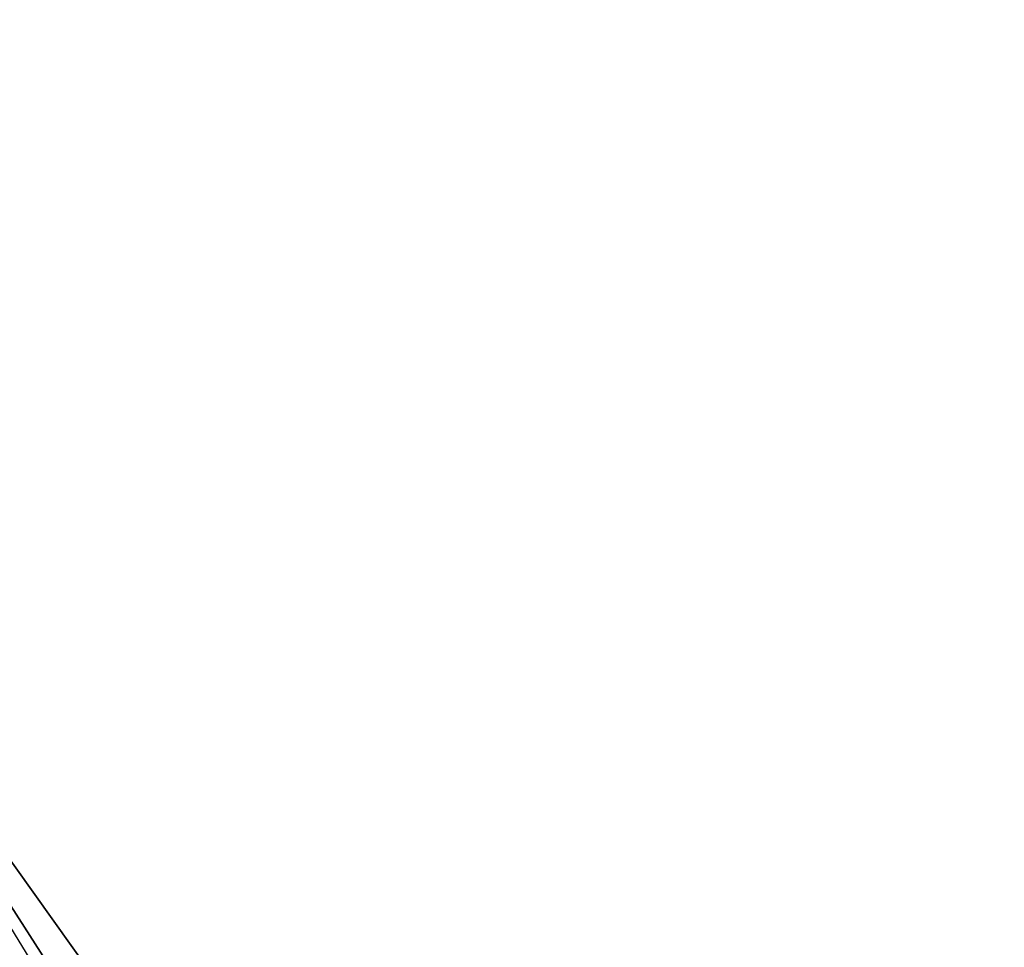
# Model space of a CAD drawing. Header units: millimetres. Extents: x 1 to 201, y 1 to 201.
# Tile 114 of 256: x 42.27 to 44.28, y 65.76 to 67.65. Entities that reach past the tile are written whole.
import ezdxf

# ---------------------------------------------------------------- set-up
doc = ezdxf.new("R2010")
doc.units = ezdxf.units.MM
doc.header["$LTSCALE"] = 25.4
doc.layers.get('0').update_dxf_attribs({"true_color": 0xff5454})

# ---------------------------------------------------------------- blocks, each defined once
blk = doc.blocks.new('MERIDA-LED-9514.STL#1')
at = {"color": 251, "true_color": 0x555555}
mesh = blk.add_polyface(dxfattribs=at)
corners = [(37.0675, 74.5183, -16), (43.4623, 62.5545, -4), (43.4623, 62.5545, -16), (37.0675, 74.5183, -4)]
mesh.append_faces([[corners[k] for k in face] for face in [(0, 1, 2), (1, 0, 3)]], dxfattribs={"vtx0": -1, "color": 251})
at = {"color": 7, "true_color": 0xffffff}
mesh = blk.add_polyface(dxfattribs=at)
corners = [(41.6773, 66.75, -33), (49.2311, 56.142, -33), (49.2311, 56.142, -43)]
mesh.append_faces([[corners[k] for k in face] for face in [(0, 1, 2)]], dxfattribs={"color": 7})
mesh = blk.add_polyface(dxfattribs=at)
corners = [(41.6773, 66.75, -33), (49.2311, 56.142, -43), (45.0376, 61.4974, -43)]
mesh.append_faces([[corners[k] for k in face] for face in [(0, 1, 2)]], dxfattribs={"color": 7})
mesh = blk.add_polyface(dxfattribs=at)
corners = [(41.6773, 66.75, -33), (45.0376, 61.4974, -43), (41.6773, 66.75, -43)]
mesh.append_faces([[corners[k] for k in face] for face in [(0, 1, 2)]], dxfattribs={"color": 7})
mesh = blk.add_polyface(dxfattribs=at)
corners = [(41.6773, 66.75, -43), (45.0376, 61.4974, -43), (44.9281, 61.4201, -43.5)]
mesh.append_faces([[corners[k] for k in face] for face in [(0, 1, 2)]], dxfattribs={"color": 7})
mesh = blk.add_polyface(dxfattribs=at)
corners = [(37.1116, 66.6202, -19), (44.2771, 55.765, -17), (44.2771, 55.765, -19), (37.1116, 66.6202, -17)]
mesh.append_faces([[corners[k] for k in face] for face in [(0, 1, 2), (1, 0, 3)]], dxfattribs={"vtx0": -1, "color": 7})
mesh = blk.add_polyface(dxfattribs=at)
corners = [(40.8112, 66.25, -32), (48.4754, 55.4872, -43), (48.4754, 55.4872, -32), (40.8112, 66.25, -43)]
mesh.append_faces([[corners[k] for k in face] for face in [(0, 1, 2), (1, 0, 3)]], dxfattribs={"vtx0": -1, "color": 7})

msp = doc.modelspace()

# ---------------------------------------------------------------- block references
at = {"color": 0}
msp.add_blockref('MERIDA-LED-9514.STL#1', (0, 0), dxfattribs=at)

doc.saveas('drawing.dxf')
